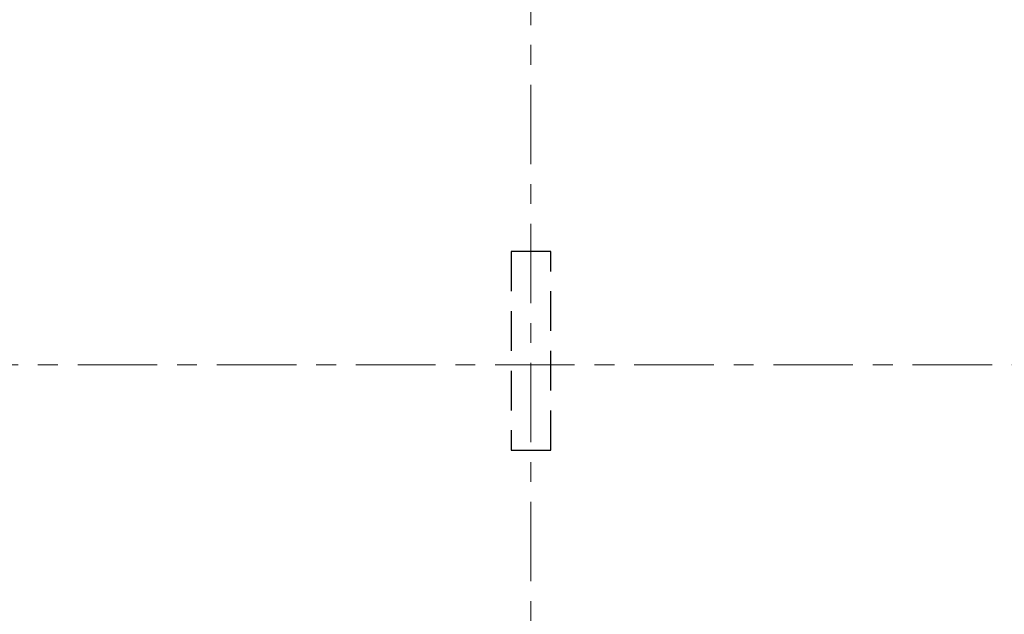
# Model space of a CAD drawing. Header units: metres. Extents: x -38 to 86, y -15 to 21.
# Tile 49 of 103: x 52.38 to 57.33, y 2.04 to 5.04. Entities that reach past the tile are written whole.
import ezdxf

# ---------------------------------------------------------------- set-up
doc = ezdxf.new("R2010")
doc.units = ezdxf.units.M
for name, pattern in [('______11', [0.5, 0.4, -0.05, 0, -0.05]), ('______2', [0.27, 0.2, -0.07]), ('______5', [1.1, 0.8, -0.1, 0.1, -0.1])]:
    doc.linetypes.add(name, pattern=pattern)
doc.layers.add('XR$2$Осевая линия (1)', color=7, linetype='______5', lineweight=13)
doc.layers.add('XR$5$Стена_ бетон несущ.', color=7, linetype='Continuous', lineweight=70, true_color=0xb4b496)

msp = doc.modelspace()

# ---------------------------------------------------------------- linework, layer by layer
at = {"layer": 'XR$2$Осевая линия (1)', "color": 253, "linetype": '______11', "lineweight": 13, "true_color": 0xa0a0a0, "transparency": 33554687}
for p, q in [((54.95, -3.39), (54.95, 8.98)), ((-2.63, 3.3), (62.6, 3.3))]:
    msp.add_line(p, q, dxfattribs=at)
at = {"layer": 'XR$5$Стена_ бетон несущ.', "color": 253, "linetype": '______2', "lineweight": -3, "true_color": 0xa0a0a0, "transparency": 33554687}
for p, q in [((55.05, 3.87), (54.85, 3.87)), ((54.85, 3.87), (54.85, 2.87)), ((55.05, 2.87), (55.05, 3.87)), ((54.85, 2.87), (55.05, 2.87))]:
    msp.add_line(p, q, dxfattribs=at)

doc.saveas('drawing.dxf')
